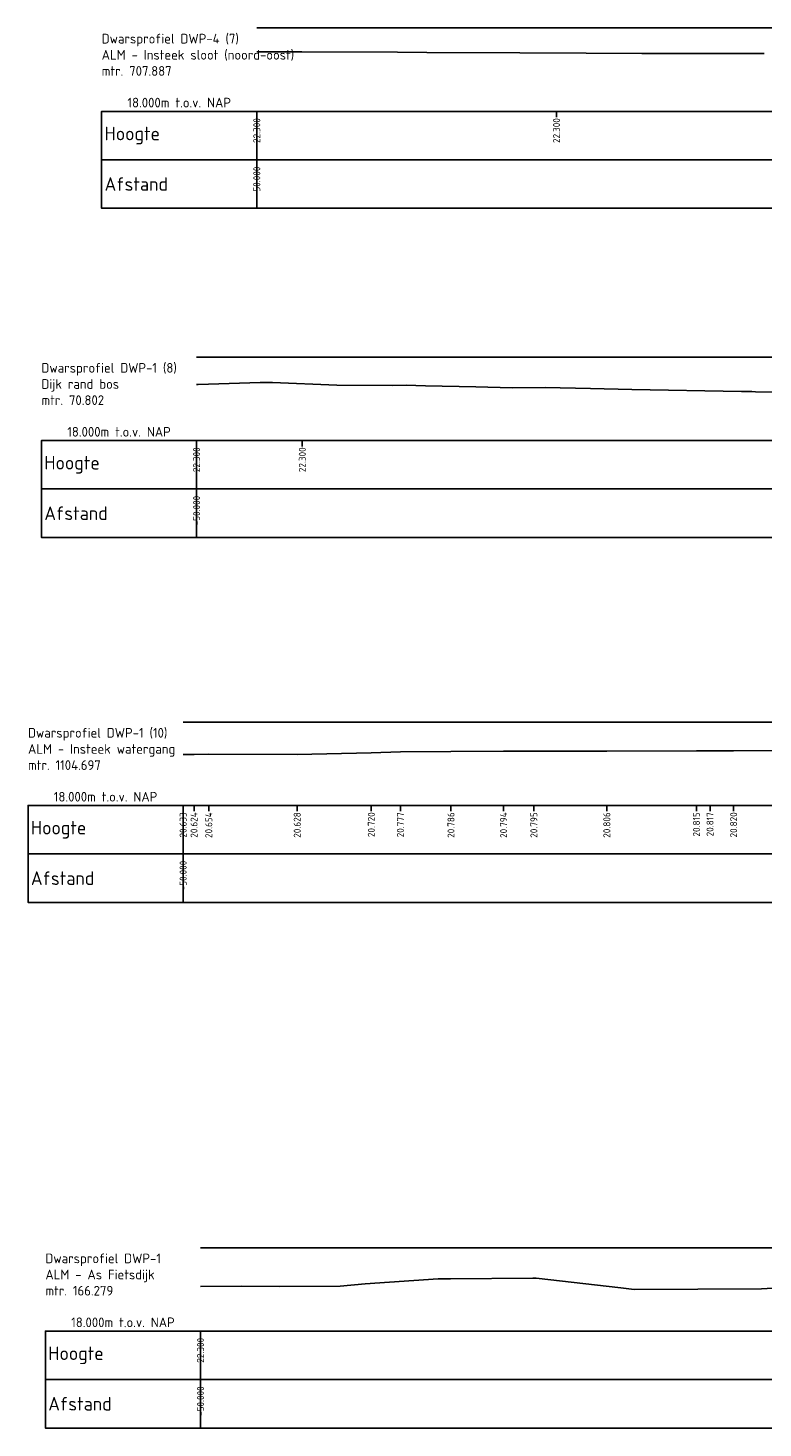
# Model space of a CAD drawing. Header units: metres. Extents: x 161377 to 162521, y 378914 to 379231.
# Tile 67 of 77: x 162082 to 162119, y 378993 to 379066. Entities that reach past the tile are written whole.
import ezdxf

# ---------------------------------------------------------------- set-up
doc = ezdxf.new("R2010")
doc.units = ezdxf.units.M
for name, color, linetype, lineweight in [('C3D-LABELS', 7, 'Continuous', 25), ('X-XX-AL-DETAIL2-G', 7, 'Continuous', 25), ('X-XX-AL-T25', 7, 'Continuous', 25), ('X-XX-AL-T35', 3, 'Continuous', 35)]:
    doc.layers.add(name, color=color, linetype=linetype, lineweight=lineweight)
doc.layers.add('C3D-SECTION', color=7, linetype='Continuous')
doc.styles.add('NLCS-ISO', font='NLCS-ISO.ttf')

msp = doc.modelspace()

# ---------------------------------------------------------------- linework, layer by layer
at = {"layer": 'C3D-SECTION', "color": 7, "linetype": 'Continuous', "lineweight": -3}
for points in [[(162093.3, 379065.577), (162108.759, 379065.577), (162142.467, 379065.577), (162143.3, 379065.577), (162168.508, 379065.577), (162193.3, 379065.577)], [(162093.3, 379064.354), (162093.853, 379064.353), (162094.267, 379064.351), (162095.622, 379064.345), (162100.566, 379064.323), (162102.074, 379064.313), (162106.865, 379064.288), (162110.294, 379064.275), (162113.164, 379064.265), (162118.515, 379064.263), (162119.463, 379064.262)], [(162090.194, 379048.596), (162095.649, 379048.596), (162131.501, 379048.596), (162140.194, 379048.596), (162190.194, 379048.596)], [(162090.194, 379047.192), (162090.27, 379047.192), (162093.481, 379047.286), (162093.85, 379047.29), (162094.118, 379047.293), (162097.43, 379047.148), (162100.295, 379047.137), (162101.01, 379047.158), (162101.997, 379047.121), (162104.59, 379047.058), (162106.472, 379047.014), (162108.17, 379047.036), (162110.512, 379046.977), (162112.649, 379046.936), (162118.293, 379046.831), (162118.826, 379046.823), (162119.027, 379046.816), (162122.49, 379046.732)], [(162089.501, 379029.77), (162139.501, 379029.77), (162189.501, 379029.77)], [(162089.501, 379028.103), (162090.063, 379028.094), (162090.824, 379028.123), (162095.386, 379028.097), (162099.208, 379028.189), (162100.708, 379028.246), (162103.317, 379028.256), (162106.031, 379028.264), (162107.593, 379028.264), (162111.354, 379028.275), (162115.977, 379028.285), (162116.677, 379028.287), (162117.895, 379028.289), (162122, 379028.302)], [(162090.397, 379002.657), (162133.933, 379002.657), (162140.397, 379002.657), (162165.328, 379002.657), (162178.489, 379002.657), (162190.397, 379002.657)], [(162090.397, 379000.66), (162092.538, 379000.677), (162094.491, 379000.658), (162097.593, 379000.679), (162098.888, 379000.794), (162102.649, 379001.055), (162103.285, 379001.059), (162107.531, 379001.084), (162107.682, 379001.085), (162107.705, 379001.085), (162112.079, 379000.591), (162112.761, 379000.499), (162119.335, 379000.538), (162122.873, 379000.741)]]:
    msp.add_lwpolyline(points, dxfattribs=at)
at = {"layer": 'X-XX-AL-DETAIL2-G', "color": 7, "linetype": 'Continuous', "lineweight": -3}
for p, q in [((162093.3, 379061.277), (162093.3, 379060.977)), ((162108.759, 379061.277), (162108.759, 379060.977)), ((162090.194, 379044.296), (162090.194, 379043.996)), ((162095.649, 379044.296), (162095.649, 379043.996)), ((162089.501, 379025.47), (162089.501, 379025.17)), ((162090.063, 379025.47), (162090.063, 379025.17)), ((162090.824, 379025.47), (162090.824, 379025.17)), ((162095.386, 379025.47), (162095.386, 379025.17)), ((162099.208, 379025.47), (162099.208, 379025.17)), ((162100.708, 379025.47), (162100.708, 379025.17)), ((162103.317, 379025.47), (162103.317, 379025.17)), ((162106.031, 379025.47), (162106.031, 379025.17)), ((162107.593, 379025.47), (162107.593, 379025.17)), ((162111.354, 379025.47), (162111.354, 379025.17)), ((162115.977, 379025.47), (162115.977, 379025.17)), ((162116.677, 379025.47), (162116.677, 379025.17)), ((162117.895, 379025.47), (162117.895, 379025.17)), ((162090.397, 378998.357), (162090.397, 378998.057)), ((162090.397, 378995.857), (162090.397, 378995.557))]:
    msp.add_line(p, q, dxfattribs=at)
for points in [[(162093.3, 379058.777), (162093.3, 379061.277), (162085.3, 379061.277), (162085.3, 379058.777)], [(162093.3, 379058.777), (162193.3, 379058.777), (162193.3, 379061.277), (162093.3, 379061.277)], [(162093.3, 379056.277), (162093.3, 379058.777), (162085.3, 379058.777), (162085.3, 379056.277)], [(162093.3, 379056.277), (162193.3, 379056.277), (162193.3, 379058.777), (162093.3, 379058.777)], [(162090.194, 379041.796), (162090.194, 379044.296), (162082.194, 379044.296), (162082.194, 379041.796)], [(162090.194, 379041.796), (162190.194, 379041.796), (162190.194, 379044.296), (162090.194, 379044.296)], [(162090.194, 379039.296), (162090.194, 379041.796), (162082.194, 379041.796), (162082.194, 379039.296)], [(162090.194, 379039.296), (162190.194, 379039.296), (162190.194, 379041.796), (162090.194, 379041.796)], [(162089.501, 379022.97), (162089.501, 379025.47), (162081.501, 379025.47), (162081.501, 379022.97)], [(162089.501, 379022.97), (162189.501, 379022.97), (162189.501, 379025.47), (162089.501, 379025.47)], [(162089.501, 379020.47), (162089.501, 379022.97), (162081.501, 379022.97), (162081.501, 379020.47)], [(162089.501, 379020.47), (162189.501, 379020.47), (162189.501, 379022.97), (162089.501, 379022.97)], [(162090.397, 378995.857), (162090.397, 378998.357), (162082.397, 378998.357), (162082.397, 378995.857)], [(162090.397, 378995.857), (162190.397, 378995.857), (162190.397, 378998.357), (162090.397, 378998.357)], [(162090.397, 378993.357), (162090.397, 378995.857), (162082.397, 378995.857), (162082.397, 378993.357)], [(162090.397, 378993.357), (162190.397, 378993.357), (162190.397, 378995.857), (162090.397, 378995.857)]]:
    msp.add_3dface(points, dxfattribs=at)

# ---------------------------------------------------------------- texts
at = {"layer": 'C3D-LABELS', "color": 7, "linetype": 'Continuous', "lineweight": 25, "char_height": 0.36, "attachment_point": 6, "rotation": 90, "style": 'NLCS-ISO'}
for s, insert in [('22.300', (162093.3, 379060.927)), ('22.300', (162108.759, 379060.927)), ('-50.000', (162093.3, 379058.427)), ('22.300', (162090.194, 379043.946)), ('22.300', (162095.649, 379043.946)), ('-50.000', (162090.194, 379041.446)), ('20.633', (162089.501, 379025.12)), ('20.624', (162090.063, 379025.12)), ('20.654', (162090.824, 379025.12)), ('20.628', (162095.386, 379025.12)), ('20.720', (162099.208, 379025.12)), ('20.777', (162100.708, 379025.12)), ('20.786', (162103.317, 379025.12)), ('20.794', (162106.031, 379025.12)), ('20.795', (162107.593, 379025.12)), ('20.806', (162111.354, 379025.12)), ('20.815', (162115.977, 379025.12)), ('20.817', (162116.677, 379025.12)), ('20.820', (162117.895, 379025.12)), ('-50.000', (162089.501, 379022.62)), ('22.300', (162090.397, 378998.007)), ('-50.000', (162090.397, 378995.507))]:
    msp.add_mtext(s, dxfattribs=dict(at, insert=insert))
at = {"layer": 'C3D-LABELS', "color": 7, "linetype": 'Continuous', "lineweight": 25, "char_height": 0.7, "attachment_point": 4, "style": 'NLCS-ISO'}
for s, insert in [('{\\C256;Hoogte}', (162085.45, 379060.027)), ('{\\C256;Afstand}', (162085.45, 379057.527)), ('{\\C256;Hoogte}', (162082.344, 379043.046)), ('{\\C256;Afstand}', (162082.344, 379040.546)), ('{\\C256;Hoogte}', (162081.651, 379024.22)), ('{\\C256;Afstand}', (162081.651, 379021.72)), ('{\\C256;Hoogte}', (162082.547, 378997.107)), ('{\\C256;Afstand}', (162082.547, 378994.607))]:
    msp.add_mtext(s, dxfattribs=dict(at, insert=insert))
at = {"layer": 'X-XX-AL-T25', "color": 7, "linetype": 'Continuous', "lineweight": -3, "char_height": 0.5, "attachment_point": 8, "style": 'NLCS-ISO'}
for insert in [(162089.3, 379061.477), (162086.194, 379044.496), (162085.501, 379025.67), (162086.397, 378998.557)]:
    msp.add_mtext('{\\C256;18.000m t.o.v. NAP}', dxfattribs=dict(at, insert=insert))
at = {"layer": 'X-XX-AL-T35', "color": 7, "linetype": 'Continuous', "lineweight": -3, "char_height": 0.5, "attachment_point": 1, "style": 'NLCS-ISO'}
for s, insert in [('{\\C256;Dwarsprofiel DWP-4 (7)\\PALM - Insteek sloot (noord-oost)\\Pmtr. 707.887}', (162085.3, 379065.277)), ('{\\C256;Dwarsprofiel DWP-1 (8)\\PDijk rand bos\\Pmtr. 70.802}', (162082.194, 379048.296)), ('{\\C256;Dwarsprofiel DWP-1 (10)\\PALM - Insteek watergang\\Pmtr. 1104.697}', (162081.501, 379029.47)), ('{\\C256;Dwarsprofiel DWP-1\\PALM - As Fietsdijk\\Pmtr. 166.279}', (162082.397, 379002.357))]:
    msp.add_mtext(s, dxfattribs=dict(at, insert=insert))

doc.saveas('drawing.dxf')
